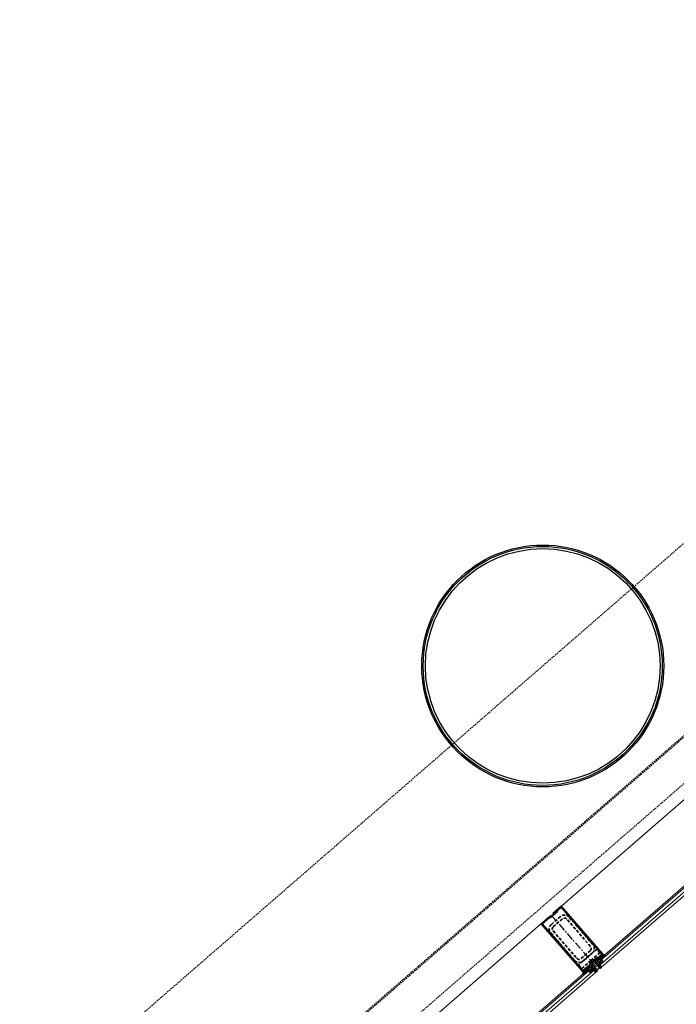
# Model space of a CAD drawing. Header units: millimetres. Extents: x 98667 to 994031, y -2704 to 533009.
# Tile 160 of 256: x 582166 to 584879, y 319637 to 323708. Entities that reach past the tile are written whole.
import ezdxf

# ---------------------------------------------------------------- set-up
doc = ezdxf.new("R2010")
doc.units = ezdxf.units.MM
for name, pattern in [('AP03000E0$0$CENTER', [50.8, 31.75, -6.35, 6.35, -6.35]), ('AP03000E0$0$HIDDEN', [9.525, 6.35, -3.175]), ('AP03000E0$0$HIDDENX2', [19.05, 12.7, -6.35])]:
    doc.linetypes.add(name, pattern=pattern)
doc.layers.add('A-COL ENCLOUSER INNER', color=1, linetype='Continuous')
doc.layers.add('A-COL ENCLOUSER OUTER', color=6, linetype='Continuous')
for name, color, linetype, lineweight in [('AP03000E0$0$A-GLAZ-FULL-EXTR', 2, 'Continuous', 20), ('AP03000E0$0$A-GLAZ-MULL-EXTR', 3, 'Continuous', 35), ('AP03000E0$0$A-WALL-FNSH', 1, 'Continuous', 15)]:
    doc.layers.add(name, color=color, linetype=linetype, lineweight=lineweight)
doc.layers.add('AP03000E0$0$A-Slab Edge Guide', color=55, linetype='Continuous', lineweight=15, plot=False)

msp = doc.modelspace()

# ---------------------------------------------------------------- linework, layer by layer
at = {"color": 251, "linetype": 'AP03000E0$0$CENTER'}
msp.add_line((584362.1, 320006.4), (584558.9, 319780), dxfattribs=at)
at = {"layer": 'A-COL ENCLOUSER INNER', "color": 251}
for radius in [494, 494, 485, 485]:
    msp.add_circle((584327.4, 321036.3), radius, dxfattribs=at)
at = {"layer": 'A-COL ENCLOUSER OUTER', "color": 251}
msp.add_circle((584327.4, 321036.3), 500, dxfattribs=at)
msp.add_circle((584327.4, 321036.3), 500, dxfattribs=at)
at = {"layer": 'AP03000E0$0$A-GLAZ-FULL-EXTR', "color": 251}
for p, q in [((584375.3, 320017.9), (585353.1, 320867.9)), ((585530.2, 320664.1), (584552.5, 319814.1)), ((584556.4, 319809.6), (585534.2, 320659.6)), ((585542.1, 320650.5), (584564.3, 319800.6)), ((584572.2, 319791.5), (585549.9, 320641.5)), ((583243.3, 319033.8), (584348.9, 319994.9)), ((584552.5, 319814.1), (584556.4, 319809.6)), ((584565.5, 319817.5), (584556.4, 319809.6)), ((584556.4, 319809.6), (584564.3, 319800.6)), ((584564.3, 319800.6), (584573.3, 319808.4)), ((584564.3, 319800.6), (584572.2, 319791.5)), ((584573.3, 319808.4), (584565.5, 319817.5)), ((584572, 319819.2), (584567.4, 319815.2)), ((584567.4, 319815.2), (584571.4, 319810.7)), ((584577.9, 319812.4), (584570, 319821.4)), ((584571.4, 319810.7), (584575.9, 319814.6)), ((584575.9, 319814.6), (584572, 319819.2)), ((584526.1, 319791.2), (583420.4, 318830.1)), ((583424.3, 318825.5), (584530, 319786.6)), ((584537.9, 319777.6), (583432.2, 318816.5)), ((583440.1, 318807.4), (584545.7, 319768.5)), ((584524.3, 319765.8), (584516.4, 319774.8)), ((584518.4, 319772.6), (584522.9, 319776.5)), ((584522.3, 319768), (584518.4, 319772.6)), ((584520.9, 319778.8), (584530, 319786.6)), ((584528.8, 319769.7), (584520.9, 319778.8)), ((584526.8, 319772), (584522.3, 319768)), ((584522.9, 319776.5), (584526.8, 319772)), ((584530, 319786.6), (584526.1, 319791.2)), ((584537.9, 319777.6), (584528.8, 319769.7)), ((584530, 319786.6), (584537.9, 319777.6)), ((584545.7, 319768.5), (584537.9, 319777.6))]:
    msp.add_line(p, q, dxfattribs=at)
at = {"layer": 'AP03000E0$0$A-GLAZ-FULL-EXTR', "color": 251, "linetype": 'Continuous'}
for p, q in [((584556.8, 319809.1), (584565.9, 319817)), ((584564.9, 319801.1), (584557, 319810.2)), ((584558.9, 319806.7), (584568, 319814.6)), ((584567.3, 319803.2), (584559.4, 319812.2)), ((584561, 319804.3), (584570.1, 319812.2)), ((584569.7, 319805.3), (584561.8, 319814.3)), ((584563.1, 319801.9), (584572.2, 319809.8)), ((584572.1, 319807.3), (584564.2, 319816.4)), ((584528.9, 319769.8), (584521.1, 319778.9)), ((584521.3, 319778.3), (584530.4, 319786.2)), ((584523.4, 319775.9), (584532.5, 319783.8)), ((584531.3, 319771.9), (584523.5, 319781)), ((584525.5, 319773.5), (584534.6, 319781.4)), ((584533.7, 319774), (584525.9, 319783.1)), ((584527.6, 319771.1), (584536.7, 319779)), ((584536.1, 319776.1), (584528.3, 319785.2))]:
    msp.add_line(p, q, dxfattribs=at)
at = {"layer": 'AP03000E0$0$A-GLAZ-MULL-EXTR', "color": 251}
for p, q in [((584369.7, 320013), (584403.6, 320042.5)), ((584403.6, 320042.5), (584574.2, 319846.3)), ((584320.6, 319970.3), (584358.4, 320003.2)), ((584358.4, 320003.2), (584360.3, 320000.9)), ((584390.2, 320022.9), (584358.5, 319995.3)), ((584360.3, 320000.9), (584388.2, 320025.2)), ((584371.6, 320010.7), (584369.7, 320013)), ((584403.3, 320038.3), (584371.6, 320010.7)), ((584388.2, 320025.2), (584390.2, 320022.9)), ((584534.6, 319887.3), (584403.3, 320038.3)), ((584491.2, 319774.1), (584320.6, 319970.3)), ((584356.5, 319997.6), (584324.9, 319970.1)), ((584324.9, 319970.1), (584456.1, 319819.1)), ((584358.5, 319995.3), (584356.5, 319997.6)), ((584571.9, 319844.3), (584534.6, 319887.3)), ((584542.1, 319818.4), (584571.9, 319844.3)), ((584577.5, 319842.5), (584545.4, 319814.6)), ((584577.5, 319842.5), (584560.5, 319827.8)), ((584563.8, 319824), (584584.5, 319842)), ((584574.2, 319846.3), (584577.5, 319842.5)), ((584584.5, 319842), (584577.5, 319842.5)), ((584456.1, 319819.1), (584493.5, 319776.1)), ((584493.5, 319776.1), (584523.3, 319802)), ((584526.5, 319798.2), (584494.5, 319770.3)), ((584521.3, 319804.3), (584553, 319831.8)), ((584523.3, 319802), (584521.3, 319804.3)), ((584549.5, 319771.8), (584526.5, 319798.2)), ((584555, 319829.6), (584527, 319805.3)), ((584527, 319805.3), (584553.3, 319775.1)), ((584538.4, 319815.1), (584542.1, 319818.4)), ((584564.6, 319784.9), (584538.4, 319815.1)), ((584545.4, 319814.6), (584568.4, 319788.2)), ((584553, 319831.8), (584555, 319829.6)), ((584560.5, 319827.8), (584563.8, 319824)), ((584494.5, 319770.3), (584491.2, 319774.1)), ((584514.7, 319781.3), (584494, 319763.3)), ((584494, 319763.3), (584494.5, 319770.3)), ((584494.5, 319770.3), (584511.5, 319785.1)), ((584511.5, 319785.1), (584514.7, 319781.3)), ((584553.3, 319775.1), (584549.5, 319771.8)), ((584568.4, 319788.2), (584564.6, 319784.9))]:
    msp.add_line(p, q, dxfattribs=at)
at = {"layer": 'AP03000E0$0$A-GLAZ-MULL-EXTR', "color": 251, "linetype": 'AP03000E0$0$HIDDENX2'}
for p, q in [((584400.7, 320000.2), (584362.9, 319967.4)), ((584408.9, 319990.8), (584371.1, 319958)), ((584524.9, 319876.3), (584426.5, 319989.5)), ((584534.4, 319884.5), (584435.9, 319997.7)), ((584360.5, 319932.1), (584458.9, 319818.9)), ((584369.9, 319940.3), (584468.3, 319827.1)), ((584550.8, 319865.7), (584475.3, 319800)), ((584486, 319825.9), (584523.7, 319858.7)), ((584494.2, 319816.4), (584531.9, 319849.2)), ((584526.1, 319817.8), (584563.9, 319850.6)), ((584563.9, 319850.6), (584550.8, 319865.7)), ((584475.3, 319800), (584488.4, 319785)), ((584488.4, 319785), (584526.1, 319817.8))]:
    msp.add_line(p, q, dxfattribs=at)
at = {"layer": 'AP03000E0$0$A-GLAZ-MULL-EXTR', "color": 251, "linetype": 'Continuous'}
for p, q in [((584561.3, 319826.9), (584579.2, 319842.4)), ((584563.4, 319824.5), (584583.7, 319842.1)), ((584574.4, 319833.2), (584571.1, 319837)), ((584576.8, 319835.3), (584573.5, 319839.1)), ((584579.2, 319837.4), (584575.9, 319841.1)), ((584581.6, 319839.5), (584579, 319842.4)), ((584584, 319841.5), (584583.5, 319842.1)), ((584564.8, 319824.9), (584561.5, 319828.6)), ((584567.2, 319827), (584563.9, 319830.7)), ((584569.6, 319829), (584566.3, 319832.8)), ((584572, 319831.1), (584568.7, 319834.9)), ((584494.1, 319764.4), (584514.3, 319781.9)), ((584495.3, 319764.5), (584494.2, 319765.8)), ((584494.4, 319768.8), (584512.2, 319784.3)), ((584497.7, 319766.5), (584494.5, 319770.3)), ((584500.1, 319768.6), (584496.8, 319772.4)), ((584502.5, 319770.7), (584499.2, 319774.5)), ((584504.9, 319772.8), (584501.6, 319776.6)), ((584507.3, 319774.9), (584504, 319778.7)), ((584509.7, 319777), (584506.4, 319780.7)), ((584512.1, 319779), (584508.8, 319782.8)), ((584514.5, 319781.1), (584511.2, 319784.9))]:
    msp.add_line(p, q, dxfattribs=at)
at = {"layer": 'AP03000E0$0$A-GLAZ-MULL-EXTR', "color": 251, "linetype": 'AP03000E0$0$HIDDENX2'}
for centre, radius, start, end in [((584417.1, 319981.3), 25, 41, 131), ((584379.3, 319948.5), 25, 131, 221), ((584379.3, 319948.5), 12.5, 131, 221), ((584417.1, 319981.3), 12.5, 41, 131), ((584515.5, 319868.1), 12.5, 311, 41), ((584515.5, 319868.1), 25, 311, 41), ((584477.8, 319835.3), 25, 221, 311), ((584477.8, 319835.3), 12.5, 221, 311)]:
    msp.add_arc(centre, radius, start, end, dxfattribs=at)
at = {"layer": 'AP03000E0$0$A-GLAZ-MULL-EXTR', "color": 251}
for centre in [(584567.9, 319792.6), (584568.5, 319791.9), (584545.2, 319772.9), (584545.9, 319772.2), (584546.5, 319771.4), (584547.2, 319770.7), (584547.8, 319769.9), (584548.5, 319769.2), (584569.2, 319791.1), (584569.8, 319790.4), (584570.5, 319789.6), (584571.1, 319788.9)]:
    msp.add_arc(centre, 2.83, 69.0607, 192.9393, dxfattribs=at)
at = {"layer": 'AP03000E0$0$A-Slab Edge Guide', "color": 251, "linetype": 'AP03000E0$0$HIDDEN'}
msp.add_line((599119.7, 333895), (483649.2, 233518), dxfattribs=at)
at = {"layer": 'AP03000E0$0$A-WALL-FNSH', "color": 251, "linetype": 'AP03000E0$0$HIDDEN'}
for p, q in [((599513.3, 333442.2), (484042.8, 233065.2)), ((599516.6, 333438.4), (484046.1, 233061.4)), ((599611.7, 333329), (484141.2, 232952))]:
    msp.add_line(p, q, dxfattribs=at)

doc.saveas('drawing.dxf')
